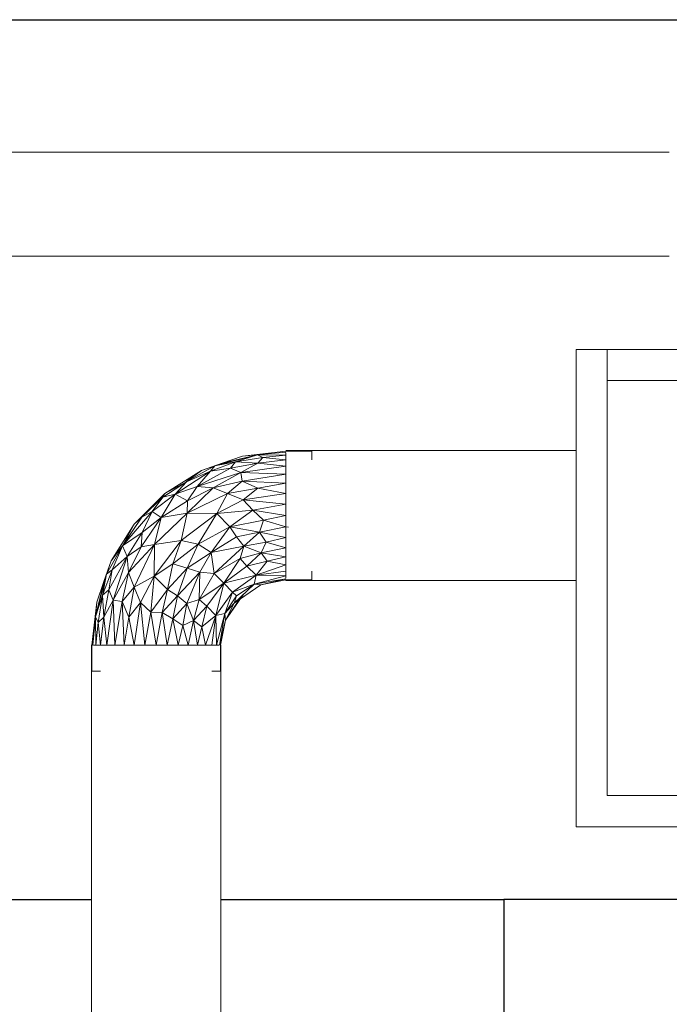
# Model space of a CAD drawing. Header units: millimetres. Extents: x 61846 to 198573, y 13020 to 52988.
# Tile 209 of 240: x 181744 to 182371, y 24809 to 25758. Entities that reach past the tile are written whole.
import ezdxf

# ---------------------------------------------------------------- set-up
doc = ezdxf.new("R2010")
doc.units = ezdxf.units.MM
for name, color, linetype, lineweight in [('A-ROOF', 132, 'Continuous', 35), ('M-HVAC-DUCT', 70, 'Continuous', 18), ('S-BEAM', 12, 'Continuous', 35)]:
    doc.layers.add(name, color=color, linetype=linetype, lineweight=lineweight)

# ---------------------------------------------------------------- blocks, each defined once
blk = doc.blocks.new('Round Duct_NLRS_57_DU_verz staal _T-stuk__DNL_6890406 - Round Duct_NLRS_57_DU_verz staal _T-stuk__DNL_6890406-423675-GZ lierenkamer 3')
at = {"layer": 'M-HVAC-DUCT', "color": 7, "lineweight": 9}
for p, q in [((-47199.37, 25155), (-47199.37, 24550)), ((-47199.37, 25155), (-47198.43, 25155)), ((-47197.24, 25155), (-47195.6, 25155)), ((-47195.59, 25155), (-47184.76, 25155)), ((-47184.76, 25155), (-47177.46, 25155)), ((-47177.03, 25155), (-47158.26, 25155)), ((-47158.21, 25155), (-47147.71, 25155)), ((-47147.71, 25155), (-47136.87, 25155)), ((-47136.87, 25155), (-47126.03, 25155)), ((-47126.03, 25155), (-47115.5, 25155)), ((-47115.48, 25155), (-47096.73, 25155)), ((-47096.71, 25155), (-47088.99, 25155)), ((-47088.98, 25155), (-47078.15, 25155)), ((-47078.14, 25155), (-47076.5, 25155)), ((-47074.37, 24550), (-47074.37, 25155))]:
    blk.add_line(p, q, dxfattribs=at)
blk = doc.blocks.new('NLRS_57_DUF_UN_rond bocht_DNL_gladde_bocht verzinkt_staal_6890434 - NLRS_57_DUF_UN_rond bocht_DNL_gladde_bocht verzinkt_staal_6890434-423697-GZ lierenkamer 3')
at = {"layer": 'M-HVAC-DUCT', "color": 7, "lineweight": 9}
for p, q in [((-47080.2, 25327.91), (-47039.25, 25338.6)), ((-47073.25, 25330.42), (-47039.25, 25338.6)), ((-47053.49, 25337.33), (-47073.25, 25330.42)), ((-47060.23, 25331.77), (-47039.25, 25338.6)), ((-47060.23, 25331.77), (-47033.9, 25335.88)), ((-47011.87, 25342.03), (-47053.49, 25337.33)), ((-47053.49, 25337.33), (-47039.25, 25338.6)), ((-47011.87, 25341.08), (-47039.25, 25338.6)), ((-47011.87, 25338.28), (-47039.25, 25338.6)), ((-47039.25, 25338.6), (-47033.9, 25335.88)), ((-47038.91, 25330.35), (-47033.9, 25335.88)), ((-47011.87, 25338.28), (-47033.9, 25335.88)), ((-47011.87, 25333.71), (-47033.9, 25335.88)), ((-46986.87, 25342.03), (-47011.87, 25342.03)), ((-46986.87, 25340.37), (-46986.87, 25342.03)), ((-46986.87, 25342.03), (-46986.87, 25339.91)), ((-46986.87, 25339.91), (-46986.87, 25333.71)), ((-47080.2, 25327.91), (-47107.47, 25312.64)), ((-47093.02, 25323.5), (-47073.25, 25330.42)), ((-47093.02, 25323.5), (-47080.2, 25327.91)), ((-47084.44, 25322.59), (-47060.23, 25331.77)), ((-47080.2, 25327.91), (-47084.44, 25322.59)), ((-47080.2, 25327.91), (-47060.23, 25331.77)), ((-47073.25, 25330.42), (-47080.2, 25327.91)), ((-47065.26, 25325.57), (-47060.23, 25331.77)), ((-47038.91, 25330.35), (-47065.26, 25325.57)), ((-47038.91, 25330.35), (-47060.23, 25331.77)), ((-47038.91, 25330.35), (-47055.21, 25321.5)), ((-47011.87, 25327.51), (-47055.21, 25321.5)), ((-47011.87, 25333.71), (-47038.91, 25330.35)), ((-47011.87, 25327.51), (-47038.91, 25330.35)), ((-47128.48, 25301.22), (-47093.02, 25323.5)), ((-47084.44, 25322.59), (-47118.41, 25300.4)), ((-47084.44, 25322.59), (-47107.64, 25312.55)), ((-47093.02, 25323.5), (-47107.52, 25312.64)), ((-47065.26, 25325.57), (-47097.27, 25307.84)), ((-47084.44, 25322.59), (-47097.27, 25307.84)), ((-47055.21, 25321.5), (-47097.27, 25307.84)), ((-47084.44, 25322.59), (-47065.26, 25325.57)), ((-47081.82, 25306.54), (-47055.21, 25321.5)), ((-47065.26, 25325.57), (-47055.21, 25321.5)), ((-47011.87, 25319.87), (-47055.21, 25321.5)), ((-47054.01, 25312.93), (-47055.21, 25321.5)), ((-47011.87, 25319.87), (-47054.01, 25312.93)), ((-47107.64, 25312.55), (-47130.43, 25297.67)), ((-47128.48, 25301.22), (-47107.64, 25312.55)), ((-47118.41, 25300.4), (-47107.64, 25312.55)), ((-47118.41, 25300.4), (-47097.27, 25307.84)), ((-47097.27, 25307.84), (-47106.76, 25294.2)), ((-47081.82, 25306.54), (-47097.27, 25307.84)), ((-47054.01, 25312.93), (-47081.82, 25306.54)), ((-47054.01, 25312.93), (-47067.92, 25301.33)), ((-47011.87, 25311.01), (-47054.01, 25312.93)), ((-47038.94, 25306.46), (-47054.01, 25312.93)), ((-47011.87, 25311.01), (-47038.94, 25306.46)), ((-47150.73, 25278.48), (-47130.43, 25297.67)), ((-47143.34, 25286.47), (-47128.48, 25301.22)), ((-47143.29, 25286.41), (-47129.19, 25300.52)), ((-47143.29, 25286.41), (-47130.43, 25297.67)), ((-47118.41, 25300.4), (-47140.75, 25283.88)), ((-47130.43, 25297.67), (-47140.75, 25283.88)), ((-47118.41, 25300.4), (-47131.95, 25278.09)), ((-47128.48, 25301.22), (-47130.43, 25297.67)), ((-47118.41, 25300.4), (-47130.43, 25297.67)), ((-47118.41, 25300.4), (-47106.76, 25294.2)), ((-47081.82, 25306.54), (-47107.12, 25282.35)), ((-47067.92, 25301.33), (-47107.12, 25282.35)), ((-47081.82, 25306.54), (-47106.76, 25294.2)), ((-47081.82, 25306.54), (-47067.92, 25301.33)), ((-47067.92, 25301.33), (-47078.32, 25282.02)), ((-47038.94, 25306.46), (-47067.92, 25301.33)), ((-47067.92, 25301.33), (-47052.89, 25295.17)), ((-47038.94, 25306.46), (-47052.89, 25295.17)), ((-47011.87, 25301.21), (-47052.89, 25295.17)), ((-47011.87, 25301.21), (-47038.94, 25306.46)), ((-47131.95, 25278.09), (-47106.76, 25294.2)), ((-47107.12, 25282.35), (-47106.76, 25294.2)), ((-47078.32, 25282.02), (-47052.89, 25295.17)), ((-47011.87, 25290.77), (-47052.89, 25295.17)), ((-47043.69, 25285.18), (-47052.89, 25295.17)), ((-47011.87, 25290.77), (-47043.69, 25285.18)), ((-47169.42, 25250.77), (-47140.75, 25283.88)), ((-47169.42, 25250.77), (-47150.73, 25278.48)), ((-47143.34, 25286.47), (-47158.09, 25271.61)), ((-47158.09, 25271.61), (-47143.29, 25286.41)), ((-47158.09, 25271.61), (-47150.73, 25278.48)), ((-47143.29, 25286.41), (-47150.73, 25278.48)), ((-47150.73, 25278.48), (-47140.75, 25283.88)), ((-47150.33, 25263.57), (-47140.75, 25283.88)), ((-47131.95, 25278.09), (-47140.75, 25283.88)), ((-47138.39, 25252.2), (-47107.12, 25282.35)), ((-47107.12, 25282.35), (-47131.95, 25278.09)), ((-47107.12, 25282.35), (-47112.7, 25255.82)), ((-47078.32, 25282.02), (-47112.7, 25255.82)), ((-47078.32, 25282.02), (-47107.12, 25282.35)), ((-47078.32, 25282.02), (-47096.46, 25252.48)), ((-47043.69, 25285.18), (-47078.32, 25282.02)), ((-47078.32, 25282.02), (-47065.67, 25268.95)), ((-47043.69, 25285.18), (-47065.67, 25268.95)), ((-47011.87, 25280), (-47043.69, 25285.18)), ((-47043.69, 25285.18), (-47033.42, 25275.54)), ((-47011.87, 25280), (-47033.42, 25275.54)), ((-47158.09, 25271.61), (-47180.38, 25236.15)), ((-47158.09, 25271.61), (-47169.42, 25250.77)), ((-47151.29, 25249.64), (-47131.95, 25278.09)), ((-47131.95, 25278.09), (-47150.33, 25263.57)), ((-47138.39, 25252.2), (-47131.95, 25278.09)), ((-47065.67, 25268.95), (-47096.46, 25252.48)), ((-47083.88, 25244.35), (-47065.67, 25268.95)), ((-47033.42, 25275.54), (-47065.67, 25268.95)), ((-47037.32, 25264.03), (-47065.67, 25268.95)), ((-47059.36, 25259.31), (-47065.67, 25268.95)), ((-47037.32, 25264.03), (-47033.42, 25275.54)), ((-47011.87, 25269.23), (-47037.32, 25264.03)), ((-47011.87, 25269.23), (-47033.42, 25275.54)), ((-47009.21, 25268.67), (-47011.87, 25269.23)), ((-47011.87, 25268.8), (-47011.87, 25269.23)), ((-47169.42, 25250.77), (-47150.33, 25263.57)), ((-47164.72, 25240.4), (-47150.33, 25263.57)), ((-47151.29, 25249.64), (-47150.33, 25263.57)), ((-47083.88, 25244.35), (-47059.36, 25259.31)), ((-47037.32, 25264.03), (-47059.36, 25259.31)), ((-47052.22, 25250.36), (-47059.36, 25259.31)), ((-47052.22, 25250.36), (-47037.32, 25264.03)), ((-47011.87, 25258.79), (-47037.32, 25264.03)), ((-47037.32, 25264.03), (-47030.9, 25254.17)), ((-47184.78, 25223.33), (-47169.42, 25250.77)), ((-47180.38, 25236.15), (-47169.42, 25250.77)), ((-47169.42, 25250.77), (-47179.46, 25227.57)), ((-47169.42, 25250.77), (-47164.72, 25240.4)), ((-47163.41, 25224.95), (-47138.39, 25252.2)), ((-47138.39, 25252.2), (-47158.2, 25211.05)), ((-47138.39, 25252.2), (-47151.29, 25249.64)), ((-47138.89, 25221.45), (-47112.7, 25255.82)), ((-47138.39, 25252.2), (-47138.89, 25221.45)), ((-47138.39, 25252.2), (-47112.7, 25255.82)), ((-47112.7, 25255.82), (-47120.67, 25233.33)), ((-47120.67, 25233.33), (-47096.46, 25252.48)), ((-47112.7, 25255.82), (-47096.46, 25252.48)), ((-47107.06, 25229.39), (-47096.46, 25252.48)), ((-47083.88, 25244.35), (-47096.46, 25252.48)), ((-47083.88, 25244.35), (-47052.22, 25250.36)), ((-47081.04, 25224.17), (-47052.22, 25250.36)), ((-47052.22, 25250.36), (-47055.89, 25238.51)), ((-47052.22, 25250.36), (-47030.9, 25254.17)), ((-47052.22, 25250.36), (-47035.53, 25243.91)), ((-47035.53, 25243.91), (-47030.9, 25254.17)), ((-47011.87, 25258.79), (-47030.9, 25254.17)), ((-47011.87, 25248.99), (-47030.9, 25254.17)), ((-47164.72, 25240.4), (-47182.44, 25208.39)), ((-47164.72, 25240.4), (-47179.46, 25227.57)), ((-47178.38, 25198.34), (-47164.72, 25240.4)), ((-47151.29, 25249.64), (-47164.72, 25240.4)), ((-47163.41, 25224.95), (-47164.72, 25240.4)), ((-47163.41, 25224.95), (-47151.29, 25249.64)), ((-47083.88, 25244.35), (-47107.06, 25229.39)), ((-47083.88, 25244.35), (-47094.8, 25225.33)), ((-47083.88, 25244.35), (-47081.04, 25224.17)), ((-47035.53, 25243.91), (-47055.89, 25238.51)), ((-47049.35, 25231.22), (-47035.53, 25243.91)), ((-47011.87, 25248.99), (-47035.53, 25243.91)), ((-47011.87, 25240.13), (-47035.53, 25243.91)), ((-47035.53, 25243.91), (-47029.71, 25235.93)), ((-47180.38, 25236.15), (-47187.29, 25216.38)), ((-47180.38, 25236.15), (-47184.78, 25223.33)), ((-47138.89, 25221.45), (-47120.67, 25233.33)), ((-47125.83, 25208.8), (-47120.67, 25233.33)), ((-47107.06, 25229.39), (-47120.67, 25233.33)), ((-47081.04, 25224.17), (-47055.89, 25238.51)), ((-47055.89, 25238.51), (-47071.69, 25214.82)), ((-47049.35, 25231.22), (-47071.69, 25214.82)), ((-47049.35, 25231.22), (-47055.89, 25238.51)), ((-47049.35, 25231.22), (-47029.71, 25235.93)), ((-47049.35, 25231.22), (-47040.36, 25222.51)), ((-47040.36, 25222.51), (-47029.71, 25235.93)), ((-47011.87, 25232.49), (-47040.36, 25222.51)), ((-47011.87, 25240.13), (-47029.71, 25235.93)), ((-47011.87, 25232.49), (-47029.71, 25235.93)), ((-47195.47, 25182.37), (-47184.78, 25223.33)), ((-47188.65, 25203.36), (-47179.46, 25227.57)), ((-47184.78, 25223.33), (-47188.65, 25203.36)), ((-47187.29, 25216.38), (-47184.78, 25223.33)), ((-47184.78, 25223.33), (-47179.46, 25227.57)), ((-47179.46, 25227.57), (-47182.44, 25208.39)), ((-47163.41, 25224.95), (-47178.38, 25198.34)), ((-47163.41, 25224.95), (-47169.8, 25197.14)), ((-47163.41, 25224.95), (-47158.2, 25211.05)), ((-47158.2, 25211.05), (-47138.89, 25221.45)), ((-47138.89, 25221.45), (-47152.04, 25196.02)), ((-47138.89, 25221.45), (-47142.06, 25186.81)), ((-47138.89, 25221.45), (-47125.83, 25208.8)), ((-47107.06, 25229.39), (-47125.83, 25208.8)), ((-47107.06, 25229.39), (-47116.18, 25202.48)), ((-47094.8, 25225.33), (-47116.18, 25202.48)), ((-47107.23, 25195.34), (-47094.8, 25225.33)), ((-47107.06, 25229.39), (-47094.8, 25225.33)), ((-47095.38, 25199.02), (-47094.8, 25225.33)), ((-47081.04, 25224.17), (-47095.38, 25199.02)), ((-47081.04, 25224.17), (-47094.8, 25225.33)), ((-47081.04, 25224.17), (-47071.69, 25214.82)), ((-47071.69, 25214.82), (-47040.36, 25222.51)), ((-47063.13, 25206.26), (-47040.36, 25222.51)), ((-47042.47, 25213.84), (-47040.36, 25222.51)), ((-47011.87, 25221.72), (-47042.47, 25213.84)), ((-47011.87, 25226.29), (-47040.36, 25222.51)), ((-47011.87, 25221.72), (-47040.36, 25222.51)), ((-46986.87, 25226.29), (-46986.87, 25220.09)), ((-47187.29, 25216.38), (-47195.47, 25182.37)), ((-47194.21, 25196.62), (-47187.29, 25216.38)), ((-47095.38, 25199.02), (-47071.69, 25214.82)), ((-47071.69, 25214.82), (-47088.09, 25192.47)), ((-47079.38, 25183.49), (-47071.69, 25214.82)), ((-47063.13, 25206.26), (-47071.69, 25214.82)), ((-47063.13, 25206.26), (-47042.47, 25213.84)), ((-47061.48, 25195.5), (-47042.47, 25213.84)), ((-47035.97, 25213.18), (-47061.48, 25195.5)), ((-47059.38, 25202.51), (-47042.47, 25213.84)), ((-47011.87, 25218.92), (-47042.47, 25213.84)), ((-47035.97, 25213.18), (-47042.47, 25213.84)), ((-47011.87, 25218.92), (-47035.97, 25213.18)), ((-47011.87, 25217.97), (-47035.97, 25213.18)), ((-46986.87, 25217.97), (-47011.87, 25217.97)), ((-46986.87, 25220.09), (-46986.87, 25217.97)), ((-47195.47, 25182.37), (-47188.65, 25203.36)), ((-47192.75, 25177.03), (-47188.65, 25203.36)), ((-47188.65, 25203.36), (-47182.44, 25208.39)), ((-47187.23, 25182.04), (-47188.65, 25203.36)), ((-47187.23, 25182.04), (-47182.44, 25208.39)), ((-47178.38, 25198.34), (-47182.44, 25208.39)), ((-47158.2, 25211.05), (-47169.8, 25197.14)), ((-47158.2, 25211.05), (-47163.34, 25182.07)), ((-47158.2, 25211.05), (-47152.04, 25196.02)), ((-47142.06, 25186.81), (-47125.83, 25208.8)), ((-47130.95, 25186.44), (-47125.83, 25208.8)), ((-47130.95, 25186.44), (-47116.18, 25202.48)), ((-47125.83, 25208.8), (-47116.18, 25202.48)), ((-47120.91, 25180.45), (-47116.18, 25202.48)), ((-47107.23, 25195.34), (-47116.18, 25202.48)), ((-47063.13, 25206.26), (-47079.38, 25183.49)), ((-47070.71, 25185.6), (-47063.13, 25206.26)), ((-47070.71, 25185.6), (-47059.38, 25202.51)), ((-47070.05, 25179.1), (-47052.37, 25204.61)), ((-47063.13, 25206.26), (-47059.38, 25202.51)), ((-47061.48, 25195.5), (-47059.38, 25202.51)), ((-47052.37, 25204.61), (-47056.4, 25199.53)), ((-47198.9, 25155), (-47194.21, 25196.62)), ((-47194.21, 25196.62), (-47195.47, 25182.37)), ((-47187.23, 25182.04), (-47178.38, 25198.34)), ((-47184.38, 25155), (-47178.38, 25198.34)), ((-47176.74, 25155), (-47178.38, 25198.34)), ((-47178.38, 25198.34), (-47169.8, 25197.14)), ((-47176.74, 25155), (-47169.8, 25197.14)), ((-47167.88, 25155), (-47169.8, 25197.14)), ((-47169.8, 25197.14), (-47163.34, 25182.07)), ((-47152.04, 25196.02), (-47163.34, 25182.07)), ((-47158.08, 25155), (-47152.04, 25196.02)), ((-47147.64, 25155), (-47152.04, 25196.02)), ((-47142.06, 25186.81), (-47152.04, 25196.02)), ((-47107.23, 25195.34), (-47120.91, 25180.45)), ((-47111.05, 25174.02), (-47107.23, 25195.34)), ((-47095.38, 25199.02), (-47107.23, 25195.34)), ((-47100.79, 25178.66), (-47107.23, 25195.34)), ((-47100.79, 25178.66), (-47095.38, 25199.02)), ((-47095.38, 25199.02), (-47088.09, 25192.47)), ((-47061.48, 25195.5), (-47070.71, 25185.6)), ((-47070.05, 25179.1), (-47057.2, 25198.33)), ((-47070.05, 25179.1), (-47061.48, 25195.5)), ((-47057.2, 25198.9), (-47061.48, 25195.5)), ((-47147.64, 25155), (-47142.06, 25186.81)), ((-47136.87, 25155), (-47142.06, 25186.81)), ((-47130.95, 25186.44), (-47142.06, 25186.81)), ((-47136.87, 25155), (-47130.95, 25186.44)), ((-47126.1, 25155), (-47130.95, 25186.44)), ((-47130.95, 25186.44), (-47120.91, 25180.45)), ((-47100.79, 25178.66), (-47088.09, 25192.47)), ((-47092.8, 25172.83), (-47088.09, 25192.47)), ((-47092.8, 25172.83), (-47079.38, 25183.49)), ((-47089.36, 25155), (-47079.38, 25183.49)), ((-47079.38, 25183.49), (-47088.09, 25192.47)), ((-47083.16, 25155), (-47079.38, 25183.49)), ((-47070.71, 25185.6), (-47079.38, 25183.49)), ((-47078.59, 25155), (-47079.38, 25183.49)), ((-47078.59, 25155), (-47070.71, 25185.6)), ((-47075.79, 25155), (-47070.71, 25185.6)), ((-47070.05, 25179.1), (-47070.71, 25185.6)), ((-47197.96, 25155), (-47195.47, 25182.37)), ((-47195.16, 25155), (-47195.47, 25182.37)), ((-47192.75, 25177.03), (-47195.47, 25182.37)), ((-47195.16, 25155), (-47192.75, 25177.03)), ((-47187.23, 25182.04), (-47192.75, 25177.03)), ((-47190.59, 25155), (-47192.75, 25177.03)), ((-47190.59, 25155), (-47187.23, 25182.04)), ((-47184.39, 25155), (-47187.23, 25182.04)), ((-47167.88, 25155), (-47163.34, 25182.07)), ((-47158.08, 25155), (-47163.34, 25182.07)), ((-47126.1, 25155), (-47120.91, 25180.45)), ((-47115.66, 25155), (-47120.91, 25180.45)), ((-47111.05, 25174.02), (-47120.91, 25180.45)), ((-47115.66, 25155), (-47111.05, 25174.02)), ((-47100.79, 25178.66), (-47111.05, 25174.02)), ((-47105.86, 25155), (-47111.05, 25174.02)), ((-47105.86, 25155), (-47100.79, 25178.66)), ((-47097, 25155), (-47100.79, 25178.66)), ((-47092.8, 25172.83), (-47100.79, 25178.66)), ((-47075.79, 25155), (-47070.05, 25179.1)), ((-47074.85, 25155), (-47070.05, 25179.1)), ((-47097, 25155), (-47092.8, 25172.83)), ((-47089.36, 25155), (-47092.8, 25172.83)), ((-47198.9, 25130), (-47198.9, 25155)), ((-47074.85, 25130), (-47074.85, 25155)), ((-47196.78, 25130), (-47198.9, 25130)), ((-47190.59, 25130), (-47196.78, 25130)), ((-47076.96, 25130), (-47083.16, 25130)), ((-47074.85, 25130), (-47076.96, 25130)), ((-47076.5, 25130), (-47074.85, 25130))]:
    blk.add_line(p, q, dxfattribs=at)
blk = doc.blocks.new('NLRS_57_DUF_UN_rond bocht_DNL_gladde_bocht verzinkt_staal_6890434 - NLRS_57_DUF_UN_rond bocht_DNL_gladde_bocht verzinkt_staal_6890434-423701-GZ lierenkamer 3')
blk.add_blockref('NLRS_57_DUF_UN_rond bocht_DNL_gladde_bocht verzinkt_staal_6890434 - NLRS_57_DUF_UN_rond bocht_DNL_gladde_bocht verzinkt_staal_6890434-423697-GZ lierenkamer 3', (0, 0))
blk = doc.blocks.new('NLRS_57_DUF_UN_rechth bocht_DNL_stromend ri_150_4868409 - NLRS_57_DUF_UN_rechth bocht_DNL_stromend ri_150_4868409-608620-GZ lierenkamer 3')
at = {"layer": 'M-HVAC-DUCT', "color": 7, "lineweight": 9}
for p, q in [((-45571.87, 25440), (-46701.87, 25440)), ((-46701.87, 25440), (-46701.87, 25410)), ((-45571.87, 25410), (-45571.87, 25440)), ((-45406.87, 24980), (-45406.87, 25440)), ((-45406.87, 25440), (-45401.87, 25440)), ((-45401.87, 25440), (-45401.87, 24980)), ((-46701.87, 25410), (-46701.87, 25010)), ((-46701.87, 25410), (-45451.87, 25410)), ((-45451.87, 25410), (-45406.87, 25410)), ((-45451.87, 25010), (-46701.87, 25010)), ((-45406.87, 25010), (-45451.87, 25010)), ((-45406.87, 24980), (-45401.87, 24980))]:
    blk.add_line(p, q, dxfattribs=at)
blk = doc.blocks.new('NLRS_57_DUF_UN_rechth bocht_DNL_stromend ri_150_5426568 - NLRS_57_DUF_UN_rechth bocht_DNL_stromend ri_150_5426568-609641-GZ lierenkamer 3')
at = {"layer": 'M-HVAC-DUCT', "color": 7, "lineweight": 9}
for p, q in [((-46701.87, 25440), (-46731.87, 25440)), ((-46731.87, 25440), (-46731.87, 24980)), ((-45571.87, 24980), (-45571.87, 25010)), ((-46731.87, 24980), (-45571.87, 24980))]:
    blk.add_line(p, q, dxfattribs=at)
blk = doc.blocks.new('Round Duct_NLRS_57_DU_verz staal _T-stuk__DNL_6890432 - Round Duct_NLRS_57_DU_verz staal _T-stuk__DNL_6890432-612165-GZ lierenkamer 3')
at = {"layer": 'M-HVAC-DUCT', "color": 7, "lineweight": 9}
for p, q in [((-46731.87, 25342.5), (-47011.87, 25342.5)), ((-47011.87, 25338.73), (-47011.87, 25340.37)), ((-47011.87, 25327.89), (-47011.87, 25338.72)), ((-47011.87, 25320.16), (-47011.87, 25327.88)), ((-47011.87, 25301.39), (-47011.87, 25320.13)), ((-47011.87, 25290.84), (-47011.87, 25301.32)), ((-47011.87, 25280), (-47011.87, 25290.84)), ((-47011.87, 25269.16), (-47011.87, 25280)), ((-47011.87, 25258.63), (-47011.87, 25268.73)), ((-47011.87, 25239.86), (-47011.87, 25258.61)), ((-47011.87, 25232.12), (-47011.87, 25239.84)), ((-47011.87, 25221.27), (-47011.87, 25232.11)), ((-47011.87, 25219.63), (-47011.87, 25221.27)), ((-47011.87, 25217.5), (-47011.87, 25218.45)), ((-47011.87, 25217.5), (-46731.87, 25217.5))]:
    blk.add_line(p, q, dxfattribs=at)
blk = doc.blocks.new('Round Duct_NLRS_57_DU_verz staal _T-stuk__DNL_6893687 - Round Duct_NLRS_57_DU_verz staal _T-stuk__DNL_6893687-612201-GZ lierenkamer 3')
at = {"layer": 'M-HVAC-DUCT', "color": 7, "lineweight": 9}
for p, q in [((-46641.87, 25630), (-47924.09, 25630)), ((-47924.09, 25626.9), (-47924.09, 25628.3)), ((-47924.09, 25580), (-47924.09, 25626.81)), ((-47924.09, 25533.1), (-47924.09, 25580)), ((-47924.09, 25530), (-47924.09, 25532.95)), ((-47924.09, 25530), (-46641.87, 25530))]:
    blk.add_line(p, q, dxfattribs=at)
blk = doc.blocks.new('TadP_A_INS_INSTALLATIES_rvt-5-GZ lierenkamer 3')
at = {"layer": 'M-HVAC-DUCT', "lineweight": 9}
for name in ['Round Duct_NLRS_57_DU_verz staal _T-stuk__DNL_6893687 - Round Duct_NLRS_57_DU_verz staal _T-stuk__DNL_6893687-612201-GZ lierenkamer 3', 'NLRS_57_DUF_UN_rechth bocht_DNL_stromend ri_150_5426568 - NLRS_57_DUF_UN_rechth bocht_DNL_stromend ri_150_5426568-609641-GZ lierenkamer 3', 'NLRS_57_DUF_UN_rechth bocht_DNL_stromend ri_150_4868409 - NLRS_57_DUF_UN_rechth bocht_DNL_stromend ri_150_4868409-608620-GZ lierenkamer 3', 'NLRS_57_DUF_UN_rond bocht_DNL_gladde_bocht verzinkt_staal_6890434 - NLRS_57_DUF_UN_rond bocht_DNL_gladde_bocht verzinkt_staal_6890434-423701-GZ lierenkamer 3', 'Round Duct_NLRS_57_DU_verz staal _T-stuk__DNL_6890432 - Round Duct_NLRS_57_DU_verz staal _T-stuk__DNL_6890432-612165-GZ lierenkamer 3', 'Round Duct_NLRS_57_DU_verz staal _T-stuk__DNL_6890406 - Round Duct_NLRS_57_DU_verz staal _T-stuk__DNL_6890406-423675-GZ lierenkamer 3']:
    blk.add_blockref(name, (0, 0), dxfattribs=at)
blk = doc.blocks.new('28_PBT_SF_toneeltoren_dakboog_28_PBT_SF_toneeltoren_dakboog as R - 28_PBT_SF_toneeltoren_dakboog_28_PBT_SF_toneeltoren_dakboog as R-332845-GZ lierenkamer 3')
at = {"layer": 'S-BEAM', "color": 250, "lineweight": 25}
blk.add_line((-47332.02, 25757.81), (-46004.83, 25757.81), dxfattribs=at)
blk = doc.blocks.new('TadP_A_CON_CONSTRUCTIE_rvt-5-GZ lierenkamer 3')
at = {"layer": 'S-BEAM', "color": 10, "lineweight": 18}
blk.add_blockref('28_PBT_SF_toneeltoren_dakboog_28_PBT_SF_toneeltoren_dakboog as R - 28_PBT_SF_toneeltoren_dakboog_28_PBT_SF_toneeltoren_dakboog as R-332845-GZ lierenkamer 3', (0, 0), dxfattribs=at)
blk = doc.blocks.new('27_NOAHH_Dak_Dak-x 2914359 - 27_NOAHH_Dak_Dak-x 2914359-167801-GZ lierenkamer 3')
at = {"layer": 'A-ROOF', "color": 250, "lineweight": 25}
for p, q in [((-47974.09, 24910), (-47199.22, 24910)), ((-47074.37, 24910), (-46801.56, 24910)), ((-45360, 24910), (-46801.56, 24910)), ((-46801.56, 24910), (-46801.56, 24610))]:
    blk.add_line(p, q, dxfattribs=at)
blk = doc.blocks.new('TadP_A_BWK_BOUWKUNDE_rvt-5-GZ lierenkamer 3')
at = {"layer": 'A-ROOF', "lineweight": 9}
blk.add_blockref('27_NOAHH_Dak_Dak-x 2914359 - 27_NOAHH_Dak_Dak-x 2914359-167801-GZ lierenkamer 3', (0, 0), dxfattribs=at)

msp = doc.modelspace()

# ---------------------------------------------------------------- block references
at = {"color": 210, "lineweight": 5}
for name in ['TadP_A_BWK_BOUWKUNDE_rvt-5-GZ lierenkamer 3', 'TadP_A_CON_CONSTRUCTIE_rvt-5-GZ lierenkamer 3', 'TadP_A_INS_INSTALLATIES_rvt-5-GZ lierenkamer 3']:
    msp.add_blockref(name, (229012.82, 0), dxfattribs=at)

doc.saveas('drawing.dxf')
